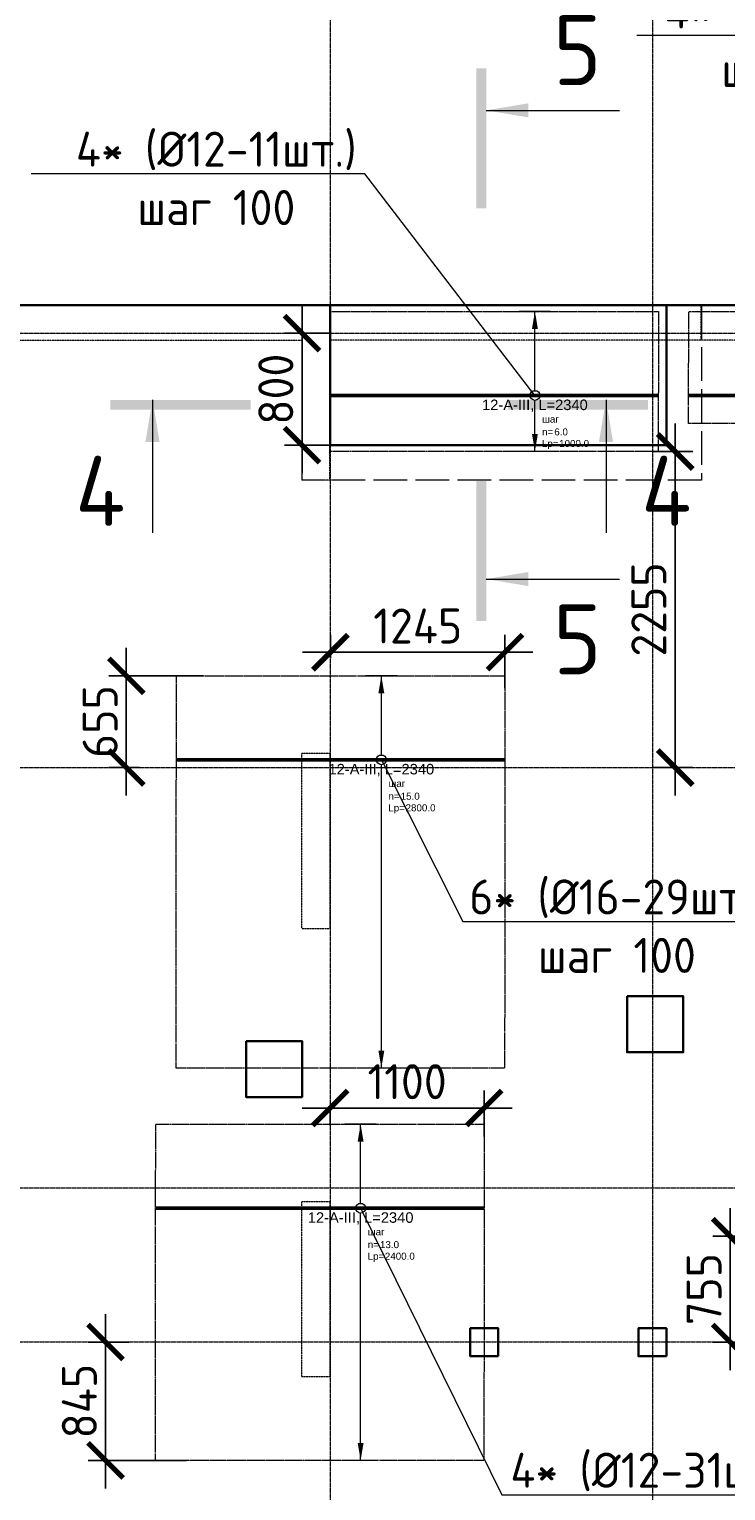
# Model space of a CAD drawing. Header units: millimetres. Extents: x -386473 to 311666, y -59273 to 291770.
# Tile 76 of 132: x 35666 to 40637, y 23135 to 33565. Entities that reach past the tile are written whole.
import ezdxf
from ezdxf import colors
from ezdxf.entities.mleader import LeaderData, LeaderLine
from ezdxf.enums import TextEntityAlignment as Align
from ezdxf.math import Vec2, Vec3

# ---------------------------------------------------------------- set-up
doc = ezdxf.new("R2010")
doc.units = ezdxf.units.MM
doc.set_wipeout_variables(frame=1)
for name, pattern in [('01 Штриховая _4 мм_', [6, 3.5, -2.5]), ('______5', [1100, 800, -100, 100, -100]), ('ACAD_ISO02W100', [15, 12, -3]), ('DASHED', [7, 5, -2, 0]), ('GOST2.303 4', [7, 5, -2, 0]), ('осевая', [50.8, 31.75, -6.35, 6.35, -6.35])]:
    doc.linetypes.add(name, pattern=pattern)
for name, color, linetype, lineweight in [('АрмСтер', 2, 'Continuous', 50), ('контур распр. стерхней', 2, 'GOST2.303 4', 20), ('Оси', 40, '______5', 18), ('Перекрытие ж_бетон', 1, 'Continuous', 30), ('подоснова', 151, 'Continuous', 5), ('РАЗМЕРЫ', 1, 'Continuous', 9), ('Узлы', 7, 'Continuous', 0)]:
    doc.layers.add(name, color=color, linetype=linetype, lineweight=lineweight)
doc.layers.add('АрмСтер_атрибуты', color=2, linetype='Continuous', lineweight=0, plot=False)
doc.layers.add('Колонна_ бетон', color=7, linetype='Continuous', lineweight=50, true_color=0xb4b496)
doc.styles.add('GOST-2.304_Type-B', font='GOST_Common.ttf')
doc.styles.get("Standard").update_dxf_attribs({"font": 'arial.ttf'})
doc.styles.add('Аннотативный', font='arial.ttf')
doc.dimstyles.new('СПДС', dxfattribs={"dimscale": 100, "dimtxt": 2.5, "dimasz": 2.5, "dimexe": 1.25, "dimexo": 0, "dimtad": 1, "dimdec": 0, "dimtxsty": 'GOST-2.304_Type-B', "dimblk": 'ARCHTICK', "dimcen": 2.5, "dimdle": 2, "dimadec": 0, "dimazin": 2, "dimtfac": 0.75, "dimtdec": 0, "dimtmove": 1, "dimatfit": 3, "dimfxl": 1, "dimtolj": 1, "dimarcsym": 1})

# ---------------------------------------------------------------- blocks, each defined once
blk = doc.blocks.new('оси2')
at = {"layer": 'Оси', "color": 16, "linetype": 'осевая', "lineweight": 0, "ltscale": 0.25, "transparency": 33554687}
for p, q in [((1015145.5, 5465.4), (1015145.5, -20739.3)), ((1017445.5, 5465.4), (1017445.5, -20739.3)), ((979200, 1707.1), (1032582.1, 1707.1)), ((979200, -1392.9), (1032582.1, -1392.9)), ((979200, -4392.9), (1032582.1, -4392.9)), ((979200, -5492.9), (1032582.1, -5492.9))]:
    blk.add_line(p, q, dxfattribs=at)
blk = doc.blocks.new('*U104')
at = {"layer": 'РАЗМЕРЫ'}
for p, q in [((112, 600), (-112, 600)), ((112, -2200), (-112, -2200))]:
    blk.add_line(p, q, dxfattribs=at)
at = {"layer": 'РАЗМЕРЫ', "ltscale": 15}
blk.add_line((0, -2200), (0, 600), dxfattribs=at)
at = {"layer": 'РАЗМЕРЫ'}
for points in [[(0, 600), (21, 475), (-21, 475)], [(0, -2200), (21, -2075), (-21, -2075)]]:
    blk.add_solid(points, dxfattribs=at)
at = {"layer": 'АрмСтер_атрибуты', "color": 215, "ltscale": 15, "style": 'Аннотативный'}
for s, p in [('шаг', (51, -194)), ('n=', (51, -285)), ('Lр=', (50, -368))]:
    blk.add_text(s, height=50, dxfattribs=at).set_placement(p)
at = {"layer": 'АрмСтер_атрибуты', "style": 'Аннотативный', "flags": 8}
blk.add_attdef('ПОЗ', (110, 30), '', height=75, dxfattribs=at)
at = {"layer": 'АрмСтер_атрибуты', "color": 215, "style": 'Аннотативный'}
for tag, p, flags in [('ШАГ', (191, -194), 10), ('КОЛ', (138, -285), 8), ('ШИРИНА', (173, -368), 8)]:
    blk.add_attdef(tag, p, '', height=50, dxfattribs=dict(at, flags=flags))
at = {"layer": 'АрмСтер_атрибуты', "flags": 9}
for tag, p in [('МАССА', (-1034, -410)), ('ОБОЗНАЧЕНИЕ', (-1034, -524))]:
    blk.add_attdef(tag, p, '', height=75, dxfattribs=at)
at = {"linetype": 'Continuous', "lineweight": 0}
blk.add_wipeout([(35, 0), (28, 21), (11, 33), (-11, 33), (-28, 21), (-35, 0), (-28, -21), (-11, -33), (11, -33), (28, -21)], dxfattribs=at)
at = {"color": 0, "linetype": 'ByBlock', "lineweight": -2, "ltscale": 100}
blk.add_line((-1463, 0), (877, 0), dxfattribs=at)
at = {"layer": 'РАЗМЕРЫ'}
blk.add_circle((0, 0), 35, dxfattribs=at)
at = {"layer": 'АрмСтер_атрибуты', "style": 'Аннотативный', "flags": 8}
blk.add_attdef('НАИМЕНОВАНИЕ', text='', height=75, dxfattribs=at).set_placement((0, -29), align=Align.TOP_CENTER)
blk = doc.blocks.new('_None')
blk = doc.blocks.new('_ArchTick')
at = {"color": 0, "linetype": 'ByBlock', "const_width": 0.15}
blk.add_lwpolyline([(-0.5, -0.5), (0.5, 0.5)], dxfattribs=at)
blk = doc.blocks.new('*D102')
at = {"layer": 'DEFPOINTS', "color": 0, "transparency": 16777216}
for p in [(36908, 28951), (36359, 28296), (36453, 28296, 160)]:
    blk.add_point(p, dxfattribs=at)
at = {"layer": 'РАЗМЕРЫ', "color": 0, "lineweight": -2, "transparency": 16777216}
for p, q in [((36359, 29151), (36359, 28096)), ((36908, 28951), (36234, 28951)), ((36453, 28296), (36234, 28296))]:
    blk.add_line(p, q, dxfattribs=at)
at = {"layer": 'РАЗМЕРЫ', "color": 0, "lineweight": -2, "transparency": 16777216, "xscale": 250, "yscale": 250, "zscale": 250}
for p, rotation in [((36359, 28951), 90), ((36359, 28296), 270)]:
    blk.add_blockref('_ArchTick', p, dxfattribs=dict(at, rotation=rotation))
at = {"layer": 'РАЗМЕРЫ', "color": 0, "lineweight": 0, "transparency": 16777216, "insert": (36172, 28624), "char_height": 250, "attachment_point": 5, "rotation": 90, "style": 'GOST-2.304_Type-B'}
blk.add_mtext('\\A1;655', dxfattribs=at)
blk = doc.blocks.new('*D103')
at = {"layer": 'DEFPOINTS', "color": 0, "transparency": 16777216}
for p in [(39061, 29119), (37816, 29076), (39061, 28862)]:
    blk.add_point(p, dxfattribs=at)
at = {"layer": 'РАЗМЕРЫ', "color": 0, "lineweight": -2, "transparency": 16777216}
for p, q in [((37816, 29076), (37816, 29244)), ((39061, 28862), (39061, 29244)), ((37616, 29119), (39261, 29119))]:
    blk.add_line(p, q, dxfattribs=at)
at = {"layer": 'РАЗМЕРЫ', "color": 0, "lineweight": -2, "transparency": 16777216, "xscale": 250, "yscale": 250, "zscale": 250, "rotation": 180}
blk.add_blockref('_ArchTick', (37816, 29119), dxfattribs=at)
at = {"layer": 'РАЗМЕРЫ', "color": 0, "lineweight": -2, "transparency": 16777216, "xscale": 250, "yscale": 250, "zscale": 250}
blk.add_blockref('_ArchTick', (39061, 29119), dxfattribs=at)
at = {"layer": 'РАЗМЕРЫ', "color": 0, "lineweight": 0, "transparency": 16777216, "insert": (38439, 29306), "char_height": 250, "attachment_point": 5, "style": 'GOST-2.304_Type-B'}
blk.add_mtext('\\A1;1245', dxfattribs=at)
blk = doc.blocks.new('*U108')
at = {"layer": 'РАЗМЕРЫ'}
for p, q in [((112, 600), (-112, 600)), ((112, -1800), (-112, -1800))]:
    blk.add_line(p, q, dxfattribs=at)
at = {"layer": 'РАЗМЕРЫ', "ltscale": 15}
blk.add_line((0, -1800), (0, 600), dxfattribs=at)
at = {"layer": 'РАЗМЕРЫ'}
for points in [[(0, 600), (21, 475), (-21, 475)], [(0, -1800), (21, -1675), (-21, -1675)]]:
    blk.add_solid(points, dxfattribs=at)
at = {"layer": 'АрмСтер_атрибуты', "color": 215, "ltscale": 15, "style": 'Аннотативный'}
for s, p in [('шаг', (51, -194)), ('n=', (51, -285)), ('Lр=', (50, -368))]:
    blk.add_text(s, height=50, dxfattribs=at).set_placement(p)
at = {"layer": 'АрмСтер_атрибуты', "style": 'Аннотативный', "flags": 8}
blk.add_attdef('ПОЗ', (110, 30), '', height=75, dxfattribs=at)
at = {"layer": 'АрмСтер_атрибуты', "color": 215, "style": 'Аннотативный'}
for tag, p, flags in [('ШАГ', (191, -194), 10), ('КОЛ', (138, -285), 8), ('ШИРИНА', (173, -368), 8)]:
    blk.add_attdef(tag, p, '', height=50, dxfattribs=dict(at, flags=flags))
at = {"layer": 'АрмСтер_атрибуты', "flags": 9}
for tag, p in [('МАССА', (-1034, -410)), ('ОБОЗНАЧЕНИЕ', (-1034, -524))]:
    blk.add_attdef(tag, p, '', height=75, dxfattribs=at)
at = {"linetype": 'Continuous', "lineweight": 0}
blk.add_wipeout([(35, 0), (28, 21), (11, 33), (-11, 33), (-28, 21), (-35, 0), (-28, -21), (-11, -33), (11, -33), (28, -21)], dxfattribs=at)
at = {"color": 0, "linetype": 'ByBlock', "lineweight": -2, "ltscale": 100}
blk.add_line((-1463, 0), (877, 0), dxfattribs=at)
at = {"layer": 'РАЗМЕРЫ'}
blk.add_circle((0, 0), 35, dxfattribs=at)
at = {"layer": 'АрмСтер_атрибуты', "style": 'Аннотативный', "flags": 8}
blk.add_attdef('НАИМЕНОВАНИЕ', text='', height=75, dxfattribs=at).set_placement((0, -29), align=Align.TOP_CENTER)
blk = doc.blocks.new('*D107')
at = {"layer": 'DEFPOINTS', "color": 0, "transparency": 16777216}
for p in [(36376, 24196, 160), (36211, 23351), (36789, 23351)]:
    blk.add_point(p, dxfattribs=at)
at = {"layer": 'РАЗМЕРЫ', "color": 0, "lineweight": -2, "transparency": 16777216}
for p, q in [((36211, 24396), (36211, 23151)), ((36376, 24196), (36086, 24196)), ((36789, 23351), (36086, 23351))]:
    blk.add_line(p, q, dxfattribs=at)
at = {"layer": 'РАЗМЕРЫ', "color": 0, "lineweight": -2, "transparency": 16777216, "xscale": 250, "yscale": 250, "zscale": 250}
for p, rotation in [((36211, 24196), 90), ((36211, 23351), 270)]:
    blk.add_blockref('_ArchTick', p, dxfattribs=dict(at, rotation=rotation))
at = {"layer": 'РАЗМЕРЫ', "color": 0, "lineweight": 0, "transparency": 16777216, "insert": (36024, 23774), "char_height": 250, "attachment_point": 5, "rotation": 90, "style": 'GOST-2.304_Type-B'}
blk.add_mtext('\\A1;845', dxfattribs=at)
blk = doc.blocks.new('*D106')
at = {"layer": 'DEFPOINTS', "color": 0, "transparency": 16777216}
for p in [(37813, 25876), (38913, 25866), (38913, 25662)]:
    blk.add_point(p, dxfattribs=at)
at = {"layer": 'РАЗМЕРЫ', "color": 0, "lineweight": -2, "transparency": 16777216}
for p, q in [((38913, 25662), (38913, 25991)), ((37813, 25876), (37813, 25741)), ((37613, 25866), (39113, 25866))]:
    blk.add_line(p, q, dxfattribs=at)
at = {"layer": 'РАЗМЕРЫ', "color": 0, "lineweight": -2, "transparency": 16777216, "xscale": 250, "yscale": 250, "zscale": 250, "rotation": 180}
blk.add_blockref('_ArchTick', (37813, 25866), dxfattribs=at)
at = {"layer": 'РАЗМЕРЫ', "color": 0, "lineweight": -2, "transparency": 16777216, "xscale": 250, "yscale": 250, "zscale": 250}
blk.add_blockref('_ArchTick', (38913, 25866), dxfattribs=at)
at = {"layer": 'РАЗМЕРЫ', "color": 0, "lineweight": 0, "transparency": 16777216, "insert": (38363, 26054), "char_height": 250, "attachment_point": 5, "style": 'GOST-2.304_Type-B'}
blk.add_mtext('\\A1;1100', dxfattribs=at)
blk = doc.blocks.new('*U156')
at = {"layer": 'РАЗМЕРЫ'}
for p, q in [((112, 600), (-112, 600)), ((112, -400), (-112, -400))]:
    blk.add_line(p, q, dxfattribs=at)
at = {"layer": 'РАЗМЕРЫ', "ltscale": 15}
blk.add_line((0, -400), (0, 600), dxfattribs=at)
at = {"layer": 'РАЗМЕРЫ'}
for points in [[(0, 600), (21, 475), (-21, 475)], [(0, -400), (21, -275), (-21, -275)]]:
    blk.add_solid(points, dxfattribs=at)
at = {"layer": 'АрмСтер_атрибуты', "color": 215, "ltscale": 15, "style": 'Аннотативный'}
for s, p in [('шаг', (51, -194)), ('n=', (51, -285)), ('Lр=', (50, -368))]:
    blk.add_text(s, height=50, dxfattribs=at).set_placement(p)
at = {"layer": 'АрмСтер_атрибуты', "style": 'Аннотативный', "flags": 8}
blk.add_attdef('ПОЗ', (110, 30), '', height=75, dxfattribs=at)
at = {"layer": 'АрмСтер_атрибуты', "color": 215, "style": 'Аннотативный'}
for tag, p, flags in [('ШАГ', (191, -194), 10), ('КОЛ', (138, -285), 8), ('ШИРИНА', (173, -368), 8)]:
    blk.add_attdef(tag, p, '', height=50, dxfattribs=dict(at, flags=flags))
at = {"layer": 'АрмСтер_атрибуты', "flags": 9}
for tag, p in [('МАССА', (-1034, -410)), ('ОБОЗНАЧЕНИЕ', (-1034, -524))]:
    blk.add_attdef(tag, p, '', height=75, dxfattribs=at)
at = {"linetype": 'Continuous', "lineweight": 0}
blk.add_wipeout([(35, 0), (28, 21), (11, 33), (-11, 33), (-28, 21), (-35, 0), (-28, -21), (-11, -33), (11, -33), (28, -21)], dxfattribs=at)
at = {"color": 0, "linetype": 'ByBlock', "lineweight": -2, "ltscale": 100}
blk.add_line((-1463, 0), (877, 0), dxfattribs=at)
at = {"layer": 'РАЗМЕРЫ'}
blk.add_circle((0, 0), 35, dxfattribs=at)
at = {"layer": 'АрмСтер_атрибуты', "style": 'Аннотативный', "flags": 8}
blk.add_attdef('НАИМЕНОВАНИЕ', text='', height=75, dxfattribs=at).set_placement((0, -29), align=Align.TOP_CENTER)
blk = doc.blocks.new('*U186')
at = {"layer": 'РАЗМЕРЫ'}
for p, q in [((112, 600), (-112, 600)), ((112, -200), (-112, -200))]:
    blk.add_line(p, q, dxfattribs=at)
at = {"layer": 'РАЗМЕРЫ', "ltscale": 15}
blk.add_line((0, -200), (0, 600), dxfattribs=at)
at = {"layer": 'РАЗМЕРЫ'}
for points in [[(0, 600), (21, 475), (-21, 475)], [(0, -200), (21, -75), (-21, -75)]]:
    blk.add_solid(points, dxfattribs=at)
at = {"layer": 'АрмСтер_атрибуты', "color": 215, "ltscale": 15, "style": 'Аннотативный'}
for s, p in [('шаг', (51, -194)), ('n=', (51, -285)), ('Lр=', (50, -368))]:
    blk.add_text(s, height=50, dxfattribs=at).set_placement(p)
at = {"layer": 'АрмСтер_атрибуты', "style": 'Аннотативный', "flags": 8}
blk.add_attdef('ПОЗ', (110, 30), '', height=75, dxfattribs=at)
at = {"layer": 'АрмСтер_атрибуты', "color": 215, "style": 'Аннотативный'}
for tag, p, flags in [('ШАГ', (191, -194), 10), ('КОЛ', (138, -285), 8), ('ШИРИНА', (173, -368), 8)]:
    blk.add_attdef(tag, p, '', height=50, dxfattribs=dict(at, flags=flags))
at = {"layer": 'АрмСтер_атрибуты', "flags": 9}
for tag, p in [('МАССА', (-1034, -410)), ('ОБОЗНАЧЕНИЕ', (-1034, -524))]:
    blk.add_attdef(tag, p, '', height=75, dxfattribs=at)
at = {"linetype": 'Continuous', "lineweight": 0}
blk.add_wipeout([(35, 0), (28, 21), (11, 33), (-11, 33), (-28, 21), (-35, 0), (-28, -21), (-11, -33), (11, -33), (28, -21)], dxfattribs=at)
at = {"color": 0, "linetype": 'ByBlock', "lineweight": -2, "ltscale": 100}
blk.add_line((-1463, 0), (877, 0), dxfattribs=at)
at = {"layer": 'РАЗМЕРЫ'}
blk.add_circle((0, 0), 35, dxfattribs=at)
at = {"layer": 'АрмСтер_атрибуты', "style": 'Аннотативный', "flags": 8}
blk.add_attdef('НАИМЕНОВАНИЕ', text='', height=75, dxfattribs=at).set_placement((0, -29), align=Align.TOP_CENTER)
blk = doc.blocks.new('*D179')
at = {"layer": 'DEFPOINTS', "color": 0, "transparency": 16777216}
for p in [(41740, 24951), (40669, 24196), (41212, 24196, 160)]:
    blk.add_point(p, dxfattribs=at)
at = {"layer": 'РАЗМЕРЫ', "color": 0, "lineweight": -2, "transparency": 16777216}
for p, q in [((40669, 25151), (40669, 23996)), ((41740, 24951), (40544, 24951)), ((41212, 24196), (40544, 24196))]:
    blk.add_line(p, q, dxfattribs=at)
at = {"layer": 'РАЗМЕРЫ', "color": 0, "lineweight": -2, "transparency": 16777216, "xscale": 250, "yscale": 250, "zscale": 250}
for p, rotation in [((40669, 24951), 90), ((40669, 24196), 270)]:
    blk.add_blockref('_ArchTick', p, dxfattribs=dict(at, rotation=rotation))
at = {"layer": 'РАЗМЕРЫ', "color": 0, "lineweight": 0, "transparency": 16777216, "insert": (40482, 24574), "char_height": 250, "attachment_point": 5, "rotation": 90, "style": 'GOST-2.304_Type-B'}
blk.add_mtext('\\A1;755', dxfattribs=at)
blk = doc.blocks.new('стены подвала')
at = {"layer": 'Колонна_ бетон', "color": 252, "linetype": 'DASHED', "lineweight": 0, "ltscale": 0.3, "true_color": 0x939598, "transparency": 33554687}
for p, q in [((-150847, -10025, 160), (-198397, -10025, 160)), ((-166597, -10025, 160), (-166597, -11275, 160)), ((-166597, -10025, 160), (-166597, -10025, 160)), ((-163747, -10275, 160), (-163747, -10025, 160)), ((-163747, -10025, 160), (-163747, -10025, 160)), ((-170897, -10275, 160), (-166597, -10275, 160)), ((-166597, -10275, 160), (-166597, -10275, 160)), ((-166397, -10275, 160), (-166397, -10275, 160)), ((-166397, -11275, 160), (-166397, -10275, 160)), ((-161297, -10275, 160), (-166397, -10275, 160)), ((-163747, -10275, 160), (-163747, -10275, 160)), ((-166597, -11275, 160), (-166597, -11275, 160)), ((-166397, -11275, 160), (-166597, -11275, 160)), ((-166397, -11275, 160), (-166397, -11275, 160)), ((-166397, -13225, 160), (-166597, -13225, 160)), ((-166597, -13225, 160), (-166597, -13225, 160)), ((-166597, -14475, 160), (-166597, -13225, 160)), ((-166397, -13225, 160), (-166397, -13225, 160)), ((-166397, -13225, 160), (-166397, -14475, 160)), ((-166597, -14475, 160), (-166397, -14475, 160)), ((-166597, -14475, 160), (-166597, -14475, 160)), ((-166397, -14475, 160), (-166397, -14475, 160)), ((-166597, -16425, 160), (-166597, -16425, 160)), ((-166397, -16425, 160), (-166597, -16425, 160)), ((-166597, -17675, 160), (-166597, -16425, 160)), ((-166397, -16425, 160), (-166397, -16425, 160)), ((-166397, -16425, 160), (-166397, -17675, 160)), ((-166597, -17675, 160), (-166597, -17675, 160)), ((-166397, -17675, 160), (-166597, -17675, 160)), ((-166397, -17675, 160), (-166397, -17675, 160))]:
    blk.add_line(p, q, dxfattribs=at)
blk = doc.blocks.new('отверстия')
at = {"layer": 'Перекрытие ж_бетон', "lineweight": 30}
for points in [[(-159027, 86710), (-159027, 86310), (-158627, 86310), (-158627, 86710)], [(-161747, 86390), (-161747, 85990), (-161347, 85990), (-161347, 86390)]]:
    blk.add_lwpolyline(points, close=True, dxfattribs=at)
at = {"layer": 'Перекрытие ж_бетон', "lineweight": 30, "ltscale": 100}
blk.add_lwpolyline([(-159947, 84140), (-160147, 84140), (-160147, 84340), (-159947, 84340)], close=True, dxfattribs=at)
at = {"layer": 'Перекрытие ж_бетон', "lineweight": 30, "ltscale": 100, "elevation": 4500}
blk.add_lwpolyline([(-158747, 84140), (-158947, 84140), (-158947, 84340), (-158747, 84340)], close=True, dxfattribs=at)
blk = doc.blocks.new('*D377')
at = {"layer": 'DEFPOINTS', "color": 0, "transparency": 16777216}
for p in [(40114, 30551, 160), (40276, 30551), (40114, 28296, 160)]:
    blk.add_point(p, dxfattribs=at)
at = {"layer": 'РАЗМЕРЫ', "color": 0, "lineweight": -2, "transparency": 16777216}
for p, q in [((40276, 28096), (40276, 30751)), ((40114, 30551), (40401, 30551)), ((40114, 28296), (40401, 28296))]:
    blk.add_line(p, q, dxfattribs=at)
at = {"layer": 'РАЗМЕРЫ', "color": 0, "lineweight": -2, "transparency": 16777216, "xscale": 250, "yscale": 250, "zscale": 250}
for p, rotation in [((40276, 30551), 90), ((40276, 28296), 270)]:
    blk.add_blockref('_ArchTick', p, dxfattribs=dict(at, rotation=rotation))
at = {"layer": 'РАЗМЕРЫ', "color": 0, "lineweight": 0, "transparency": 16777216, "insert": (40088, 29424), "char_height": 250, "attachment_point": 5, "rotation": 90, "style": 'GOST-2.304_Type-B'}
blk.add_mtext('\\A1;2255', dxfattribs=at)
blk = doc.blocks.new('*D387')
at = {"layer": 'DEFPOINTS', "color": 0, "transparency": 16777216}
for p in [(37812, 31396, 160), (37613, 30596), (37812, 30596)]:
    blk.add_point(p, dxfattribs=at)
at = {"layer": 'РАЗМЕРЫ', "color": 0, "lineweight": -2, "transparency": 16777216}
for p, q in [((37613, 31596), (37613, 30396)), ((37812, 31396), (37488, 31396)), ((37812, 30596), (37488, 30596))]:
    blk.add_line(p, q, dxfattribs=at)
at = {"layer": 'РАЗМЕРЫ', "color": 0, "lineweight": -2, "transparency": 16777216, "xscale": 250, "yscale": 250, "zscale": 250}
for p, rotation in [((37613, 31396), 90), ((37613, 30596), 270)]:
    blk.add_blockref('_ArchTick', p, dxfattribs=dict(at, rotation=rotation))
at = {"layer": 'РАЗМЕРЫ', "color": 0, "lineweight": 0, "transparency": 16777216, "insert": (37426, 30996), "char_height": 250, "attachment_point": 5, "rotation": 90, "style": 'GOST-2.304_Type-B'}
blk.add_mtext('\\A1;800', dxfattribs=at)

msp = doc.modelspace()

# ---------------------------------------------------------------- linework, layer by layer
at = {"layer": 'контур распр. стерхней', "linetype": '01 Штриховая _4 мм_', "elevation": 160}
msp.add_lwpolyline([(40154.8, 30551.3), (37810.2, 30551.3), (37812.5, 31551.3), (40157.1, 31551.3)], close=True, dxfattribs=at)
at = {"layer": 'контур распр. стерхней', "linetype": '01 Штриховая _4 мм_'}
for points in [[(42715.6, 30751.3), (40371, 30751.3), (40373.3, 31551.3), (42717.9, 31551.3)], [(39058.8, 26151.3), (36714.2, 26151.3), (36716.5, 28951.3), (39061.1, 28951.3)], [(38911, 23351.3), (36566.5, 23351.3), (36568.7, 25751.3), (38913.3, 25751.3)]]:
    msp.add_lwpolyline(points, close=True, dxfattribs=at)
at = {"layer": 'Перекрытие ж_бетон'}
for points in [[(6063.2, 14696.4), (10163.2, 14696.4), (10163.2, 14446.4), (46963.2, 14446.4), (46963.2, 14696.4), (53363.2, 14696.4), (53363.2, 31596.4), (5813.4, 31596.4), (5813.4, 17596.4), (6063.2, 17596.4), (6063.2, 14696.4)], [(37813.4, 31596.4), (37813.4, 30596.4), (40213.4, 30596.4), (40213.4, 31596.4)]]:
    msp.add_lwpolyline(points, dxfattribs=at)
at = {"layer": 'Перекрытие ж_бетон', "color": 252, "linetype": 'ACAD_ISO02W100', "lineweight": 0, "ltscale": 20, "true_color": 0x939598}
msp.add_lwpolyline([(40463.4, 31596.4), (40463.4, 30346.4), (37613.4, 30346.4), (37613.4, 31596.4)], dxfattribs=at)
at = {"layer": 'Узлы', "color": 1, "linetype": 'Continuous', "lineweight": 0}
for p, q in [((38927.8, 32985.8, 3260), (39877.8, 32985.8, 3260)), ((36545.8, 30920, 3260), (36545.8, 29970, 3260)), ((38927.8, 29641, 3260), (39877.8, 29641, 3260))]:
    msp.add_line(p, q, dxfattribs=at)
at = {"layer": 'Узлы', "color": 1, "linetype": 'Continuous', "lineweight": 0, "const_width": 70, "elevation": 3260}
for points in [[(38892.8, 33285.8), (38892.8, 32285.8)], [(36245.8, 30885), (37245.8, 30885)], [(38892.8, 29341), (38892.8, 30341)]]:
    msp.add_lwpolyline(points, dxfattribs=at)
at = {"layer": 'Узлы', "color": 1, "linetype": 'Continuous', "lineweight": 0}
for points in [[(38927.8, 32985.8, 3260), (39228.2, 32935.5, 3260), (39228.2, 33036.1, 3260)], [(36545.8, 30920, 3260), (36596.1, 30619.5, 3260), (36495.5, 30619.5, 3260)], [(38927.8, 29641, 3260), (39228.2, 29590.7, 3260), (39228.2, 29691.3, 3260)]]:
    msp.add_solid(points, dxfattribs=at)

# ---------------------------------------------------------------- block references
at = {"layer": 'РАЗМЕРЫ'}
msp.add_blockref('оси2', (-977331.7, 29689.3, 160), dxfattribs=at)

# ---------------------------------------------------------------- texts
at = {"layer": 'Узлы', "color": 1, "linetype": 'Continuous', "lineweight": 0, "char_height": 500, "attachment_point": 5, "style": 'GOST-2.304_Type-B'}
for s, insert in [('5', (39577.8, 33415.8, 3260)), ('4', (36172.7, 30270, 3260)), ('5', (39577.8, 29211, 3260))]:
    msp.add_mtext_dynamic_manual_height_columns(s, width=723.88, gutter_width=25, heights=[0], dxfattribs=dict(at, insert=insert))

# ---------------------------------------------------------------- dimensions: what is measured, and where the dimension line sits
at = {"layer": 'РАЗМЕРЫ', "color": 1, "lineweight": 0}
dim = msp.add_linear_dim(base=(40669.2, 24196.4), p1=(41740.4, 24951.3), p2=(41212, 24196.4, 160), angle=90, dimstyle='СПДС', dxfattribs=at)
dim.commit()
dim.dimension.update_dxf_attribs({"geometry": '*D179', "text_midpoint": (40481.7, 24573.8)})

# ---------------------------------------------------------------- next in the draw order: block references
at = {"layer": 'АрмСтер', "ltscale": 15}
ref = msp.add_blockref('*U156', (39275, 30951.3, 160), dxfattribs=at)
ref.add_attrib('НАИМЕНОВАНИЕ', '12-A-III, L=2340', dxfattribs={"layer": 'АрмСтер_атрибуты', "height": 75, "style": 'Аннотативный', "flags": 8}).set_placement((39275, 30921.9, 160), align=Align.TOP_CENTER)
ref.add_attrib('КОЛ', '6.0', (39413.1, 30666.1, 160), dxfattribs={"layer": 'АрмСтер_атрибуты', "color": 215, "height": 50, "style": 'Аннотативный', "flags": 8})
ref.add_attrib('ШИРИНА', '1000.0', (39447.9, 30583.5, 160), dxfattribs={"layer": 'АрмСтер_атрибуты', "color": 215, "height": 50, "style": 'Аннотативный', "flags": 8})
ref = msp.add_blockref('*U186', (41835.8, 30951.3), dxfattribs=at)
ref.add_attrib('НАИМЕНОВАНИЕ', '12-A-III, L=2340', dxfattribs={"layer": 'АрмСтер_атрибуты', "height": 75, "style": 'Аннотативный', "flags": 8}).set_placement((41835.8, 30921.9), align=Align.TOP_CENTER)
ref.add_attrib('КОЛ', '5.0', (41973.9, 30666.1), dxfattribs={"layer": 'АрмСтер_атрибуты', "color": 215, "height": 50, "style": 'Аннотативный', "flags": 8})
ref.add_attrib('ШИРИНА', '800.0', (42008.7, 30583.5), dxfattribs={"layer": 'АрмСтер_атрибуты', "color": 215, "height": 50, "style": 'Аннотативный', "flags": 8})
ref = msp.add_blockref('*U104', (38179, 28351.3), dxfattribs=at)
ref.add_attrib('НАИМЕНОВАНИЕ', '12-A-III, L=2340', dxfattribs={"layer": 'АрмСтер_атрибуты', "height": 75, "style": 'Аннотативный', "flags": 8}).set_placement((38179, 28321.9), align=Align.TOP_CENTER)
ref.add_attrib('КОЛ', '15.0', (38317.1, 28066.1), dxfattribs={"layer": 'АрмСтер_атрибуты', "color": 215, "height": 50, "style": 'Аннотативный', "flags": 8})
ref.add_attrib('ШИРИНА', '2800.0', (38351.9, 27983.5), dxfattribs={"layer": 'АрмСтер_атрибуты', "color": 215, "height": 50, "style": 'Аннотативный', "flags": 8})
ref = msp.add_blockref('*U108', (38031.2, 25151.3), dxfattribs=at)
ref.add_attrib('НАИМЕНОВАНИЕ', '12-A-III, L=2340', dxfattribs={"layer": 'АрмСтер_атрибуты', "height": 75, "style": 'Аннотативный', "flags": 8}).set_placement((38031.2, 25121.9), align=Align.TOP_CENTER)
ref.add_attrib('КОЛ', '13.0', (38169.3, 24866.1), dxfattribs={"layer": 'АрмСтер_атрибуты', "color": 215, "height": 50, "style": 'Аннотативный', "flags": 8})
ref.add_attrib('ШИРИНА', '2400.0', (38204.1, 24783.5), dxfattribs={"layer": 'АрмСтер_атрибуты', "color": 215, "height": 50, "style": 'Аннотативный', "flags": 8})

# ---------------------------------------------------------------- next in the draw order: linework, layer by layer
at = {"layer": 'Узлы', "color": 1, "linetype": 'Continuous', "lineweight": 0}
msp.add_line((39782.4, 30920, 3260), (39782.4, 29970, 3260), dxfattribs=at)
at = {"layer": 'Узлы', "color": 1, "linetype": 'Continuous', "lineweight": 0, "const_width": 70, "elevation": 3260}
msp.add_lwpolyline([(40082.4, 30885), (39082.4, 30885)], dxfattribs=at)
at = {"layer": 'Узлы', "color": 1, "linetype": 'Continuous', "lineweight": 0}
msp.add_solid([(39782.4, 30920, 3260), (39832.6, 30619.5, 3260), (39732.1, 30619.5, 3260)], dxfattribs=at)

# ---------------------------------------------------------------- next in the draw order: block references
at = {"layer": 'РАЗМЕРЫ'}
msp.add_blockref('стены подвала', (204207.7, 41621.8), dxfattribs=at)
at = {"layer": 'РАЗМЕРЫ', "color": 6}
msp.add_blockref('отверстия', (198960.1, -60045.9, 160), dxfattribs=at)

# ---------------------------------------------------------------- next in the draw order: texts
at = {"layer": 'Узлы', "color": 1, "linetype": 'Continuous', "lineweight": 0, "insert": (40212.4, 30270, 3260), "char_height": 500, "attachment_point": 5, "style": 'GOST-2.304_Type-B'}
msp.add_mtext_dynamic_manual_height_columns('4', width=723.88, gutter_width=25, heights=[0], dxfattribs=at)

# ---------------------------------------------------------------- next in the draw order: dimensions: what is measured, and where the dimension line sits
at = {"layer": 'РАЗМЕРЫ', "color": 1, "lineweight": 0}
for base, p1, p2, picture, middle in [((37613.4, 30596.4), (37812.2, 31396.4, 160), (37812.2, 30596.4), '*D387', (37425.9, 30996.4)), ((40275.7, 30551.3), (40113.8, 28296.4, 160), (40113.8, 30551.3, 160), '*D377', (40088.2, 29423.8)), ((36359.1, 28296.4), (36908, 28951.3), (36453.1, 28296.4, 160), '*D102', (36171.6, 28623.8)), ((36211.3, 23351.3), (36375.9, 24196.4, 160), (36789.1, 23351.3), '*D107', (36023.8, 23773.8))]:
    dim = msp.add_linear_dim(base=base, p1=p1, p2=p2, angle=90, dimstyle='СПДС', dxfattribs=at)
    dim.commit()
    dim.dimension.update_dxf_attribs({"geometry": picture, "text_midpoint": middle})
for base, p1, p2, picture, middle in [((39061.1, 29118.6), (37816.2, 29076.3), (39061.1, 28861.7), '*D103', (38438.6, 29306.1)), ((38913.3, 25866.2), (37813, 25876.3), (38913.3, 25661.7), '*D106', (38363.2, 26053.7))]:
    dim = msp.add_linear_dim(base=base, p1=p1, p2=p2, dimstyle='СПДС', dxfattribs=at)
    dim.commit()
    dim.dimension.update_dxf_attribs({"geometry": picture, "text_midpoint": middle})

# ---------------------------------------------------------------- next in the draw order: leaders
at = {"layer": 'подоснова', "color": 4, "ltscale": 0.3}
ml = msp.add_multileader_mtext('Standard', dxfattribs=at)
ml.set_content('4* (%%C12-9шт.)\\Pшаг 100', color=4, style='GOST-2.304_Type-B')
ml.set_leader_properties(color=256, linetype='ByLayer', lineweight=15)
ml.set_arrow_properties(name='NONE')
ml.build(insert=Vec2(0, 0))
ml.multileader.update_dxf_attribs({"text_left_attachment_type": 6, "text_right_attachment_type": 6, "dogleg_length": 0.1, "arrow_head_size": 18})
ctx = ml.context
ctx.base_point, ctx.char_height, ctx.arrow_head_size, ctx.landing_gap_size, ctx.plane_origin = Vec3(40146.3, 33519.9, 360), 250, 18, 20, Vec3(33185.2, 33988.6, 360)
ctx.left_attachment, ctx.right_attachment, ctx.text_align_type = 6, 6, 1
notes = []
notes.append((ctx, [(1, (1, 1, 0), (42193.2, 33519.9, 360), (-1, 0), 0.1, [(0, [(41835.8, 30951.3, 360)], 0, [])])]))
ctx.mtext.insert, ctx.mtext.alignment, ctx.mtext.flow_direction = Vec3(41169.7, 33819.9, 360), 2, 5
ml = msp.add_multileader_mtext('Standard', dxfattribs=at)
ml.set_content('4* (%%C12-11шт.)\\Pшаг 100', color=4, style='GOST-2.304_Type-B')
ml.set_leader_properties(color=256, linetype='ByLayer', lineweight=15)
ml.set_arrow_properties(name='NONE')
ml.build(insert=Vec2(0, 0))
ml.multileader.update_dxf_attribs({"text_left_attachment_type": 6, "text_right_attachment_type": 6, "dogleg_length": 0.1, "arrow_head_size": 18})
ctx = ml.context
ctx.base_point, ctx.char_height, ctx.arrow_head_size, ctx.landing_gap_size, ctx.plane_origin = Vec3(35940, 32534, 360), 250, 18, 20, Vec3(30646.8, 33988.6, 360)
ctx.left_attachment, ctx.right_attachment, ctx.text_align_type = 6, 6, 1
notes.append((ctx, [(1, (1, 1, 0), (38061.9, 32534, 360), (-1, 0), 0.1, [(0, [(39266.6, 30961.5, 360)], 0, [])])]))
ctx.mtext.insert, ctx.mtext.alignment, ctx.mtext.flow_direction = Vec3(37000.9, 32834, 360), 2, 5
at = {"layer": 'подоснова', "color": 5, "ltscale": 0.3}
ml = msp.add_multileader_mtext('Standard', dxfattribs=at)
ml.set_content('6* (%%C16-29шт.)\\Pшаг 100', color=5, style='GOST-2.304_Type-B')
ml.set_leader_properties(color=256, linetype='ByLayer', lineweight=15)
ml.set_arrow_properties(name='NONE')
ml.build(insert=Vec2(0, 0))
ml.multileader.update_dxf_attribs({"text_left_attachment_type": 6, "text_right_attachment_type": 6, "dogleg_length": 0.1, "arrow_head_size": 18})
ctx = ml.context
ctx.base_point, ctx.char_height, ctx.arrow_head_size, ctx.landing_gap_size, ctx.plane_origin = Vec3(38761.4, 27197.1, 360), 250, 18, 20, Vec3(29538.4, 31382.4, 360)
ctx.left_attachment, ctx.right_attachment, ctx.text_align_type = 6, 6, 1
notes.append((ctx, [(0, (1, 1, 0), (38761.3, 27197.1, 360), (1, 0), 0.1, [(0, [(38179, 28351.3, 360)], 0, [])])]))
ctx.mtext.insert, ctx.mtext.alignment, ctx.mtext.flow_direction = Vec3(39859.8, 27497.1, 360), 2, 5
at = {"layer": 'подоснова', "color": 4, "ltscale": 0.3}
ml = msp.add_multileader_mtext('Standard', dxfattribs=at)
ml.set_content('4* (%%C12-31шт.)\\Pшаг 100', color=4, style='GOST-2.304_Type-B')
ml.set_leader_properties(color=256, linetype='ByLayer', lineweight=15)
ml.set_arrow_properties(name='NONE')
ml.build(insert=Vec2(0, 0))
ml.multileader.update_dxf_attribs({"text_left_attachment_type": 6, "text_right_attachment_type": 6, "dogleg_length": 0.1, "arrow_head_size": 18})
ctx = ml.context
ctx.base_point, ctx.char_height, ctx.arrow_head_size, ctx.landing_gap_size, ctx.plane_origin = Vec3(39039.9, 23106, 360), 250, 18, 20, Vec3(29390.6, 28155.4, 360)
ctx.left_attachment, ctx.right_attachment, ctx.text_align_type = 6, 6, 1
notes.append((ctx, [(0, (1, 1, 0), (39039.8, 23106, 360), (1, 0), 0.1, [(0, [(38031.2, 25151.3, 360)], 0, [])])]))
ctx.mtext.insert, ctx.mtext.alignment, ctx.mtext.flow_direction = Vec3(40125.8, 23406, 360), 2, 5
for ctx, leaders in notes:
    for number, flags, end, landing, length, lines in leaders:
        leader = LeaderData()
        leader.index, (leader.has_last_leader_line, leader.has_dogleg_vector, leader.attachment_direction) = number, flags
        leader.last_leader_point, leader.dogleg_vector, leader.dogleg_length = Vec3(end), Vec3(landing), length
        for number, points, colour, breaks in lines:
            line = LeaderLine()
            line.index, line.vertices, line.color, line.breaks = number, Vec3.list(points), colors.encode_raw_color(colour), breaks
            leader.lines.append(line)
        ctx.leaders.append(leader)

doc.saveas('drawing.dxf')
